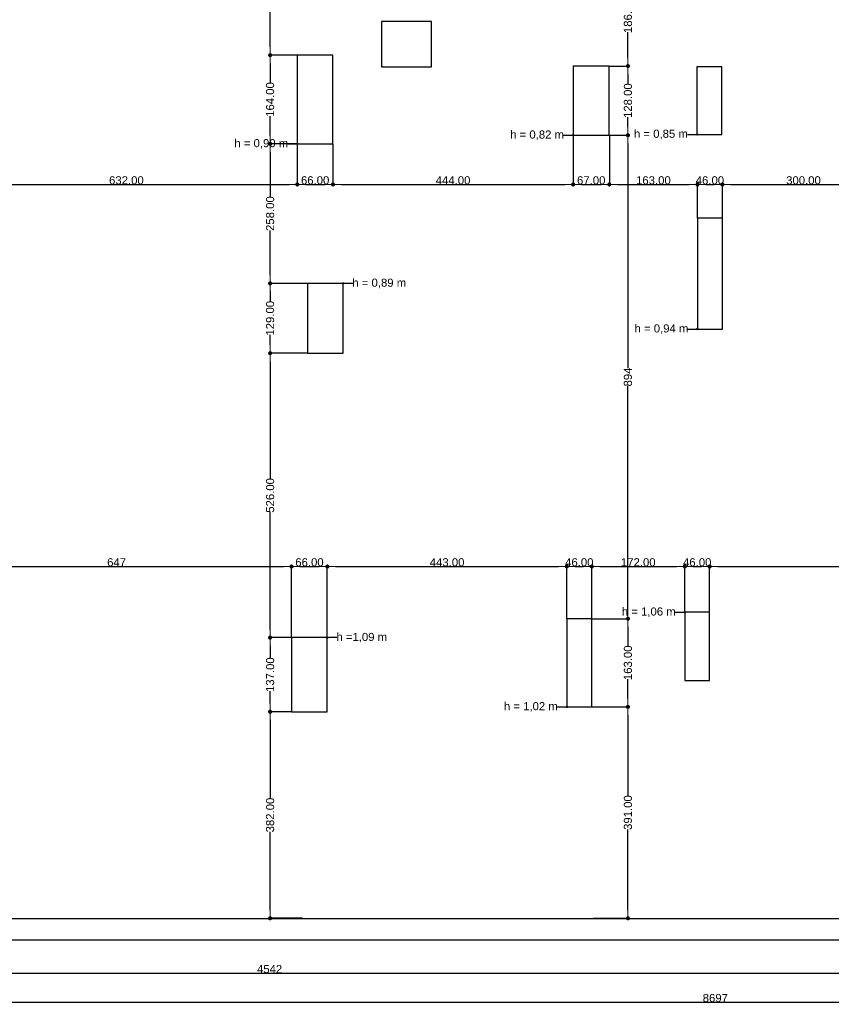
# Model space of a CAD drawing. Header units: millimetres. Extents: x -175445 to -20415, y -559200 to 231527.
# Tile 79 of 256: x -125528 to -110521, y -249072 to -230866. Entities that reach past the tile are written whole.
import ezdxf

# ---------------------------------------------------------------- set-up
doc = ezdxf.new("R2010")
doc.units = ezdxf.units.MM
doc.header["$MEASUREMENT"] = 0
doc.linetypes.add('Wipeout_Contour', pattern=[1000, 0, -1000])
for name, color, linetype in [('Linia', 7, 'Continuous'), ('Strop', 7, 'Continuous'), ('Słup', 7, 'Continuous'), ('Tekst', 7, 'Continuous'), ('Wymiary', 9, 'Continuous')]:
    doc.layers.add(name, color=color, linetype=linetype)
doc.styles.add('Arial', font='txt')
doc.styles.add('Times new roman', font='txt')
doc.dimstyles.new('GENERATED_STYLE__1', dxfattribs={"dimtxt": 150, "dimasz": 152, "dimexe": 0.18, "dimexo": 0, "dimgap": 0.09, "dimtad": 1, "dimtih": 1, "dimtoh": 1, "dimlfac": 0.1, "dimzin": 0, "dimdsep": 46, "dimtxsty": 'Arial', "dimblk": 'ARROWHEAD_11', "dimblk1": 'ARROWHEAD_11', "dimblk2": 'ARROWHEAD_11', "dimcen": 0.09, "dimclrd": 256, "dimclre": 256, "dimclrt": 256, "dimazin": 0, "dimtfac": 1, "dimtdec": 4, "dimtmove": 0, "dimatfit": 3, "dimfxl": 1, "dimtolj": 1, "dimtzin": 0, "dimarcsym": 0})
doc.dimstyles.new('GENERATED_STYLE__2', dxfattribs={"dimtxt": 150, "dimasz": 152, "dimexe": 0.18, "dimexo": 0, "dimgap": 0.09, "dimtad": 1, "dimlfac": 0.1, "dimzin": 0, "dimdsep": 46, "dimtxsty": 'Arial', "dimblk": 'ARROWHEAD_11', "dimblk1": 'ARROWHEAD_11', "dimblk2": 'ARROWHEAD_11', "dimcen": 0.09, "dimclrd": 256, "dimclre": 256, "dimclrt": 256, "dimazin": 0, "dimtfac": 1, "dimtdec": 4, "dimtmove": 0, "dimatfit": 3, "dimfxl": 1, "dimtolj": 1, "dimtzin": 0, "dimarcsym": 0})

# ---------------------------------------------------------------- blocks, each defined once
blk = doc.blocks.new('ARROWHEAD_11')
at = {"color": 0, "linetype": 'Continuous', "lineweight": 0}
blk.add_line((0, 0), (-1, 0), dxfattribs=at)
at = {"color": 0, "linetype": 'Continuous', "lineweight": 0, "const_width": 0.25, "flags": 128}
blk.add_lwpolyline([(-0.125, 0, 1), (0.125, 0, 1)], format="xyb", close=True, dxfattribs=at)
blk = doc.blocks.new('*D3982')
at = {"layer": 'Defpoints', "color": 0}
for p in [(-120500, -240977), (-126972, -241843), (-120500, -242292)]:
    blk.add_point(p, dxfattribs=at)
at = {"layer": 'Wymiary', "lineweight": -2}
for p, q in [((-126972, -241843), (-126972, -240977)), ((-126820, -240977), (-120652, -240977)), ((-120500, -242292), (-120500, -240977))]:
    blk.add_line(p, q, dxfattribs=at)
at = {"layer": 'Wymiary', "lineweight": -2, "xscale": 152, "yscale": 152, "zscale": 152, "rotation": 180}
blk.add_blockref('ARROWHEAD_11', (-126972, -240977), dxfattribs=at)
at = {"layer": 'Wymiary', "lineweight": -2, "xscale": 152, "yscale": 152, "zscale": 152}
blk.add_blockref('ARROWHEAD_11', (-120500, -240977), dxfattribs=at)
at = {"layer": 'Wymiary', "lineweight": 13, "insert": (-123736, -240900), "char_height": 150, "attachment_point": 5, "style": 'Arial'}
blk.add_mtext('\\A1;647', dxfattribs=at)
blk = doc.blocks.new('*D3983')
at = {"layer": 'Defpoints', "color": 0}
for p in [(-119840, -240977), (-120500, -242292), (-119840, -242292)]:
    blk.add_point(p, dxfattribs=at)
at = {"layer": 'Wymiary', "lineweight": -2}
for p, q in [((-120500, -242292), (-120500, -240977)), ((-120348, -240977), (-119992, -240977)), ((-119840, -242292), (-119840, -240977))]:
    blk.add_line(p, q, dxfattribs=at)
at = {"layer": 'Wymiary', "lineweight": -2, "xscale": 152, "yscale": 152, "zscale": 152, "rotation": 180}
blk.add_blockref('ARROWHEAD_11', (-120500, -240977), dxfattribs=at)
at = {"layer": 'Wymiary', "lineweight": -2, "xscale": 152, "yscale": 152, "zscale": 152}
blk.add_blockref('ARROWHEAD_11', (-119840, -240977), dxfattribs=at)
at = {"layer": 'Wymiary', "lineweight": 13, "insert": (-120170, -240900), "char_height": 150, "attachment_point": 5, "style": 'Arial'}
blk.add_mtext('\\A1;66.00', dxfattribs=at)
blk = doc.blocks.new('*D3984')
at = {"layer": 'Defpoints', "color": 0}
for p in [(-115410, -240977), (-115410, -241942), (-119840, -242292)]:
    blk.add_point(p, dxfattribs=at)
at = {"layer": 'Wymiary', "lineweight": -2}
for p, q in [((-119840, -242292), (-119840, -240977)), ((-119688, -240977), (-115562, -240977)), ((-115410, -241942), (-115410, -240977))]:
    blk.add_line(p, q, dxfattribs=at)
at = {"layer": 'Wymiary', "lineweight": -2, "xscale": 152, "yscale": 152, "zscale": 152, "rotation": 180}
blk.add_blockref('ARROWHEAD_11', (-119840, -240977), dxfattribs=at)
at = {"layer": 'Wymiary', "lineweight": -2, "xscale": 152, "yscale": 152, "zscale": 152}
blk.add_blockref('ARROWHEAD_11', (-115410, -240977), dxfattribs=at)
at = {"layer": 'Wymiary', "lineweight": 13, "insert": (-117625, -240900), "char_height": 150, "attachment_point": 5, "style": 'Arial'}
blk.add_mtext('\\A1;443.00', dxfattribs=at)
blk = doc.blocks.new('*D3985')
at = {"layer": 'Defpoints', "color": 0}
for p in [(-114950, -240977), (-115410, -241942), (-114950, -241942)]:
    blk.add_point(p, dxfattribs=at)
at = {"layer": 'Wymiary', "lineweight": -2}
for p, q in [((-115410, -241942), (-115410, -240977)), ((-115258, -240977), (-115102, -240977)), ((-114950, -241942), (-114950, -240977))]:
    blk.add_line(p, q, dxfattribs=at)
at = {"layer": 'Wymiary', "lineweight": -2, "xscale": 152, "yscale": 152, "zscale": 152, "rotation": 180}
blk.add_blockref('ARROWHEAD_11', (-115410, -240977), dxfattribs=at)
at = {"layer": 'Wymiary', "lineweight": -2, "xscale": 152, "yscale": 152, "zscale": 152}
blk.add_blockref('ARROWHEAD_11', (-114950, -240977), dxfattribs=at)
at = {"layer": 'Wymiary', "lineweight": 13, "insert": (-115180, -240900), "char_height": 150, "attachment_point": 5, "style": 'Arial'}
blk.add_mtext('\\A1;46.00', dxfattribs=at)
blk = doc.blocks.new('*D3986')
at = {"layer": 'Defpoints', "color": 0}
for p in [(-113230, -240977), (-114950, -241942), (-113230, -241823)]:
    blk.add_point(p, dxfattribs=at)
at = {"layer": 'Wymiary', "lineweight": -2}
for p, q in [((-114950, -241942), (-114950, -240977)), ((-114798, -240977), (-113382, -240977)), ((-113230, -241823), (-113230, -240977))]:
    blk.add_line(p, q, dxfattribs=at)
at = {"layer": 'Wymiary', "lineweight": -2, "xscale": 152, "yscale": 152, "zscale": 152, "rotation": 180}
blk.add_blockref('ARROWHEAD_11', (-114950, -240977), dxfattribs=at)
at = {"layer": 'Wymiary', "lineweight": -2, "xscale": 152, "yscale": 152, "zscale": 152}
blk.add_blockref('ARROWHEAD_11', (-113230, -240977), dxfattribs=at)
at = {"layer": 'Wymiary', "lineweight": 13, "insert": (-114090, -240900), "char_height": 150, "attachment_point": 5, "style": 'Arial'}
blk.add_mtext('\\A1;172.00', dxfattribs=at)
blk = doc.blocks.new('*D3987')
at = {"layer": 'Defpoints', "color": 0}
for p in [(-112770, -240977), (-113230, -241823), (-112770, -241823)]:
    blk.add_point(p, dxfattribs=at)
at = {"layer": 'Wymiary', "lineweight": -2}
for p, q in [((-113230, -241823), (-113230, -240977)), ((-113078, -240977), (-112922, -240977)), ((-112770, -241823), (-112770, -240977))]:
    blk.add_line(p, q, dxfattribs=at)
at = {"layer": 'Wymiary', "lineweight": -2, "xscale": 152, "yscale": 152, "zscale": 152, "rotation": 180}
blk.add_blockref('ARROWHEAD_11', (-113230, -240977), dxfattribs=at)
at = {"layer": 'Wymiary', "lineweight": -2, "xscale": 152, "yscale": 152, "zscale": 152}
blk.add_blockref('ARROWHEAD_11', (-112770, -240977), dxfattribs=at)
at = {"layer": 'Wymiary', "lineweight": 13, "insert": (-113000, -240900), "char_height": 150, "attachment_point": 5, "style": 'Arial'}
blk.add_mtext('\\A1;46.00', dxfattribs=at)
blk = doc.blocks.new('*D3988')
at = {"layer": 'Defpoints', "color": 0}
for p in [(-106165, -240977), (-112770, -241823), (-106165, -241862)]:
    blk.add_point(p, dxfattribs=at)
at = {"layer": 'Wymiary', "lineweight": -2}
for p, q in [((-112770, -241823), (-112770, -240977)), ((-112618, -240977), (-106317, -240977)), ((-106165, -241862), (-106165, -240977))]:
    blk.add_line(p, q, dxfattribs=at)
at = {"layer": 'Wymiary', "lineweight": -2, "xscale": 152, "yscale": 152, "zscale": 152, "rotation": 180}
blk.add_blockref('ARROWHEAD_11', (-112770, -240977), dxfattribs=at)
at = {"layer": 'Wymiary', "lineweight": -2, "xscale": 152, "yscale": 152, "zscale": 152}
blk.add_blockref('ARROWHEAD_11', (-106165, -240977), dxfattribs=at)
at = {"layer": 'Wymiary', "lineweight": 13, "insert": (-109468, -240900), "char_height": 150, "attachment_point": 5, "style": 'Arial'}
blk.add_mtext('\\A1;660.47', dxfattribs=at)
blk = doc.blocks.new('*D4008')
at = {"layer": 'Defpoints', "color": 0}
for p in [(-120897, -243662), (-120500, -243662), (-120299, -247482)]:
    blk.add_point(p, dxfattribs=at)
at = {"layer": 'Wymiary', "lineweight": -2}
for p, q in [((-120500, -243662), (-120897, -243662)), ((-120897, -243814), (-120897, -245261)), ((-120897, -247330), (-120897, -245884)), ((-120299, -247482), (-120897, -247482))]:
    blk.add_line(p, q, dxfattribs=at)
at = {"layer": 'Wymiary', "lineweight": -2, "xscale": 152, "yscale": 152, "zscale": 152}
for p, rotation in [((-120897, -243662), 90), ((-120897, -247482), 270)]:
    blk.add_blockref('ARROWHEAD_11', p, dxfattribs=dict(at, rotation=rotation))
at = {"layer": 'Wymiary', "lineweight": 13, "insert": (-120897, -245572), "char_height": 150, "attachment_point": 5, "rotation": 90, "style": 'Arial'}
blk.add_mtext('\\A1;382.00', dxfattribs=at)
blk = doc.blocks.new('*D4009')
at = {"layer": 'Defpoints', "color": 0}
for p in [(-120897, -242292), (-120500, -242292), (-120500, -243662)]:
    blk.add_point(p, dxfattribs=at)
at = {"layer": 'Wymiary', "lineweight": -2}
for p, q in [((-120500, -242292), (-120897, -242292)), ((-120897, -242444), (-120897, -242673)), ((-120897, -243510), (-120897, -243282)), ((-120500, -243662), (-120897, -243662))]:
    blk.add_line(p, q, dxfattribs=at)
at = {"layer": 'Wymiary', "lineweight": -2, "xscale": 152, "yscale": 152, "zscale": 152}
for p, rotation in [((-120897, -242292), 90), ((-120897, -243662), 270)]:
    blk.add_blockref('ARROWHEAD_11', p, dxfattribs=dict(at, rotation=rotation))
at = {"layer": 'Wymiary', "lineweight": 13, "insert": (-120897, -242977), "char_height": 150, "attachment_point": 5, "rotation": 90, "style": 'Arial'}
blk.add_mtext('\\A1;137.00', dxfattribs=at)
blk = doc.blocks.new('*D4010')
at = {"layer": 'Defpoints', "color": 0}
for p in [(-120897, -237032), (-120205, -237032), (-120500, -242292)]:
    blk.add_point(p, dxfattribs=at)
at = {"layer": 'Wymiary', "lineweight": -2}
for p, q in [((-120205, -237032), (-120897, -237032)), ((-120897, -237184), (-120897, -239351)), ((-120897, -242140), (-120897, -239974)), ((-120500, -242292), (-120897, -242292))]:
    blk.add_line(p, q, dxfattribs=at)
at = {"layer": 'Wymiary', "lineweight": -2, "xscale": 152, "yscale": 152, "zscale": 152}
for p, rotation in [((-120897, -237032), 90), ((-120897, -242292), 270)]:
    blk.add_blockref('ARROWHEAD_11', p, dxfattribs=dict(at, rotation=rotation))
at = {"layer": 'Wymiary', "lineweight": 13, "insert": (-120897, -239662), "char_height": 150, "attachment_point": 5, "rotation": 90, "style": 'Arial'}
blk.add_mtext('\\A1;526.00', dxfattribs=at)
blk = doc.blocks.new('*D4011')
at = {"layer": 'Defpoints', "color": 0}
for p in [(-120897, -235742), (-120205, -235742), (-120205, -237032)]:
    blk.add_point(p, dxfattribs=at)
at = {"layer": 'Wymiary', "lineweight": -2}
for p, q in [((-120205, -235742), (-120897, -235742)), ((-120897, -235894), (-120897, -236083)), ((-120897, -236880), (-120897, -236692)), ((-120205, -237032), (-120897, -237032))]:
    blk.add_line(p, q, dxfattribs=at)
at = {"layer": 'Wymiary', "lineweight": -2, "xscale": 152, "yscale": 152, "zscale": 152}
for p, rotation in [((-120897, -235742), 90), ((-120897, -237032), 270)]:
    blk.add_blockref('ARROWHEAD_11', p, dxfattribs=dict(at, rotation=rotation))
at = {"layer": 'Wymiary', "lineweight": 13, "insert": (-120897, -236387), "char_height": 150, "attachment_point": 5, "rotation": 90, "style": 'Arial'}
blk.add_mtext('\\A1;129.00', dxfattribs=at)
blk = doc.blocks.new('*D4012')
at = {"layer": 'Defpoints', "color": 0}
for p in [(-120897, -233162), (-120395, -233162), (-120205, -235742)]:
    blk.add_point(p, dxfattribs=at)
at = {"layer": 'Wymiary', "lineweight": -2}
for p, q in [((-120395, -233162), (-120897, -233162)), ((-120897, -233314), (-120897, -234140)), ((-120897, -235590), (-120897, -234765)), ((-120205, -235742), (-120897, -235742))]:
    blk.add_line(p, q, dxfattribs=at)
at = {"layer": 'Wymiary', "lineweight": -2, "xscale": 152, "yscale": 152, "zscale": 152}
for p, rotation in [((-120897, -233162), 90), ((-120897, -235742), 270)]:
    blk.add_blockref('ARROWHEAD_11', p, dxfattribs=dict(at, rotation=rotation))
at = {"layer": 'Wymiary', "lineweight": 13, "insert": (-120897, -234452), "char_height": 150, "attachment_point": 5, "rotation": 90, "style": 'Arial'}
blk.add_mtext('\\A1;258.00', dxfattribs=at)
blk = doc.blocks.new('*D4013')
at = {"layer": 'Defpoints', "color": 0}
for p in [(-120897, -231522), (-120395, -231522), (-120395, -233162)]:
    blk.add_point(p, dxfattribs=at)
at = {"layer": 'Wymiary', "lineweight": -2}
for p, q in [((-120395, -231522), (-120897, -231522)), ((-120897, -231674), (-120897, -232038)), ((-120897, -233010), (-120897, -232647)), ((-120395, -233162), (-120897, -233162))]:
    blk.add_line(p, q, dxfattribs=at)
at = {"layer": 'Wymiary', "lineweight": -2, "xscale": 152, "yscale": 152, "zscale": 152}
for p, rotation in [((-120897, -231522), 90), ((-120897, -233162), 270)]:
    blk.add_blockref('ARROWHEAD_11', p, dxfattribs=dict(at, rotation=rotation))
at = {"layer": 'Wymiary', "lineweight": 13, "insert": (-120897, -232342), "char_height": 150, "attachment_point": 5, "rotation": 90, "style": 'Arial'}
blk.add_mtext('\\A1;164.00', dxfattribs=at)
blk = doc.blocks.new('*D4014')
at = {"layer": 'Defpoints', "color": 0}
for p in [(-120897, -229140), (-119095, -229140), (-120395, -231522)]:
    blk.add_point(p, dxfattribs=at)
at = {"layer": 'Wymiary', "lineweight": -2}
for p, q in [((-119095, -229140), (-120897, -229140)), ((-120897, -229292), (-120897, -230164)), ((-120897, -231370), (-120897, -230498)), ((-120395, -231522), (-120897, -231522))]:
    blk.add_line(p, q, dxfattribs=at)
at = {"layer": 'Wymiary', "lineweight": -2, "xscale": 152, "yscale": 152, "zscale": 152}
for p, rotation in [((-120897, -229140), 90), ((-120897, -231522), 270)]:
    blk.add_blockref('ARROWHEAD_11', p, dxfattribs=dict(at, rotation=rotation))
at = {"layer": 'Wymiary', "lineweight": 13, "insert": (-120897, -230331), "char_height": 150, "attachment_point": 5, "rotation": 90, "style": 'Arial'}
blk.add_mtext('\\A1;238', dxfattribs=at)
blk = doc.blocks.new('*D4018')
at = {"layer": 'Defpoints', "color": 0}
for p in [(-114950, -243572), (-114281, -243572), (-114923, -247482)]:
    blk.add_point(p, dxfattribs=at)
at = {"layer": 'Wymiary', "lineweight": -2}
for p, q in [((-114950, -243572), (-114281, -243572)), ((-114281, -243724), (-114281, -245216)), ((-114281, -247330), (-114281, -245839)), ((-114923, -247482), (-114281, -247482))]:
    blk.add_line(p, q, dxfattribs=at)
at = {"layer": 'Wymiary', "lineweight": -2, "xscale": 152, "yscale": 152, "zscale": 152}
for p, rotation in [((-114281, -243572), 90), ((-114281, -247482), 270)]:
    blk.add_blockref('ARROWHEAD_11', p, dxfattribs=dict(at, rotation=rotation))
at = {"layer": 'Wymiary', "lineweight": 13, "insert": (-114281, -245527), "char_height": 150, "attachment_point": 5, "rotation": 90, "style": 'Arial'}
blk.add_mtext('\\A1;391.00', dxfattribs=at)
blk = doc.blocks.new('*D4019')
at = {"layer": 'Defpoints', "color": 0}
for p in [(-114950, -241942), (-114281, -241942), (-114950, -243572)]:
    blk.add_point(p, dxfattribs=at)
at = {"layer": 'Wymiary', "lineweight": -2}
for p, q in [((-114950, -241942), (-114281, -241942)), ((-114281, -242094), (-114281, -242453)), ((-114281, -243420), (-114281, -243062)), ((-114950, -243572), (-114281, -243572))]:
    blk.add_line(p, q, dxfattribs=at)
at = {"layer": 'Wymiary', "lineweight": -2, "xscale": 152, "yscale": 152, "zscale": 152}
for p, rotation in [((-114281, -241942), 90), ((-114281, -243572), 270)]:
    blk.add_blockref('ARROWHEAD_11', p, dxfattribs=dict(at, rotation=rotation))
at = {"layer": 'Wymiary', "lineweight": 13, "insert": (-114281, -242757), "char_height": 150, "attachment_point": 5, "rotation": 90, "style": 'Arial'}
blk.add_mtext('\\A1;163.00', dxfattribs=at)
blk = doc.blocks.new('*D4020')
at = {"layer": 'Defpoints', "color": 0}
for p in [(-114625, -233003), (-114281, -233003), (-114950, -241942)]:
    blk.add_point(p, dxfattribs=at)
at = {"layer": 'Wymiary', "lineweight": -2}
for p, q in [((-114625, -233003), (-114281, -233003)), ((-114281, -233155), (-114281, -237307)), ((-114281, -241790), (-114281, -237638)), ((-114950, -241942), (-114281, -241942))]:
    blk.add_line(p, q, dxfattribs=at)
at = {"layer": 'Wymiary', "lineweight": -2, "xscale": 152, "yscale": 152, "zscale": 152}
for p, rotation in [((-114281, -233003), 90), ((-114281, -241942), 270)]:
    blk.add_blockref('ARROWHEAD_11', p, dxfattribs=dict(at, rotation=rotation))
at = {"layer": 'Wymiary', "lineweight": 13, "insert": (-114281, -237473), "char_height": 150, "attachment_point": 5, "rotation": 90, "style": 'Arial'}
blk.add_mtext('\\A1;894', dxfattribs=at)
blk = doc.blocks.new('*D4021')
at = {"layer": 'Defpoints', "color": 0}
for p in [(-114625, -231723), (-114281, -231723), (-114625, -233003)]:
    blk.add_point(p, dxfattribs=at)
at = {"layer": 'Wymiary', "lineweight": -2}
for p, q in [((-114625, -231723), (-114281, -231723)), ((-114281, -231875), (-114281, -232059)), ((-114281, -232851), (-114281, -232667)), ((-114625, -233003), (-114281, -233003))]:
    blk.add_line(p, q, dxfattribs=at)
at = {"layer": 'Wymiary', "lineweight": -2, "xscale": 152, "yscale": 152, "zscale": 152}
for p, rotation in [((-114281, -231723), 90), ((-114281, -233003), 270)]:
    blk.add_blockref('ARROWHEAD_11', p, dxfattribs=dict(at, rotation=rotation))
at = {"layer": 'Wymiary', "lineweight": 13, "insert": (-114281, -232363), "char_height": 150, "attachment_point": 5, "rotation": 90, "style": 'Arial'}
blk.add_mtext('\\A1;128.00', dxfattribs=at)
blk = doc.blocks.new('*D4022')
at = {"layer": 'Defpoints', "color": 0}
for p in [(-117141, -229863), (-114281, -229863), (-114625, -231723)]:
    blk.add_point(p, dxfattribs=at)
at = {"layer": 'Wymiary', "lineweight": -2}
for p, q in [((-117141, -229863), (-114281, -229863)), ((-114281, -230015), (-114281, -230489)), ((-114281, -231571), (-114281, -231097)), ((-114625, -231723), (-114281, -231723))]:
    blk.add_line(p, q, dxfattribs=at)
at = {"layer": 'Wymiary', "lineweight": -2, "xscale": 152, "yscale": 152, "zscale": 152}
for p, rotation in [((-114281, -229863), 90), ((-114281, -231723), 270)]:
    blk.add_blockref('ARROWHEAD_11', p, dxfattribs=dict(at, rotation=rotation))
at = {"layer": 'Wymiary', "lineweight": 13, "insert": (-114281, -230793), "char_height": 150, "attachment_point": 5, "rotation": 90, "style": 'Arial'}
blk.add_mtext('\\A1;186.00', dxfattribs=at)
blk = doc.blocks.new('*D4085')
at = {"layer": 'Defpoints', "color": 0}
for p in [(-143618, -247882), (-98195, -247882), (-98195, -248497)]:
    blk.add_point(p, dxfattribs=at)
at = {"layer": 'Wymiary', "lineweight": -2}
for p, q in [((-143618, -247882), (-143618, -248497)), ((-98195, -247882), (-98195, -248497)), ((-143466, -248497), (-98347, -248497))]:
    blk.add_line(p, q, dxfattribs=at)
at = {"layer": 'Wymiary', "lineweight": -2, "xscale": 152, "yscale": 152, "zscale": 152, "rotation": 180}
blk.add_blockref('ARROWHEAD_11', (-143618, -248497), dxfattribs=at)
at = {"layer": 'Wymiary', "lineweight": -2, "xscale": 152, "yscale": 152, "zscale": 152}
blk.add_blockref('ARROWHEAD_11', (-98195, -248497), dxfattribs=at)
at = {"layer": 'Wymiary', "lineweight": 13, "insert": (-120907, -248421), "char_height": 150, "attachment_point": 5, "style": 'Arial'}
blk.add_mtext('\\A1;4542', dxfattribs=at)
blk = doc.blocks.new('*D4094')
at = {"layer": 'Defpoints', "color": 0}
for p in [(-156154, -232008), (-69175, -241777), (-69175, -249034)]:
    blk.add_point(p, dxfattribs=at)
at = {"layer": 'Wymiary', "lineweight": -2}
for p, q in [((-156154, -232008), (-156154, -249034)), ((-69175, -241777), (-69175, -249034)), ((-156002, -249034), (-69327, -249034))]:
    blk.add_line(p, q, dxfattribs=at)
at = {"layer": 'Wymiary', "lineweight": -2, "xscale": 152, "yscale": 152, "zscale": 152, "rotation": 180}
blk.add_blockref('ARROWHEAD_11', (-156154, -249034), dxfattribs=at)
at = {"layer": 'Wymiary', "lineweight": -2, "xscale": 152, "yscale": 152, "zscale": 152}
blk.add_blockref('ARROWHEAD_11', (-69175, -249034), dxfattribs=at)
at = {"layer": 'Wymiary', "lineweight": 13, "insert": (-112665, -248957), "char_height": 150, "attachment_point": 5, "style": 'Arial'}
blk.add_mtext('\\A1;8697', dxfattribs=at)
blk = doc.blocks.new('*D4098')
at = {"layer": 'Defpoints', "color": 0}
for p in [(-120395, -233162), (-126715, -233503), (-120395, -233913)]:
    blk.add_point(p, dxfattribs=at)
at = {"layer": 'Wymiary', "lineweight": -2}
for p, q in [((-120395, -233162), (-120395, -233914)), ((-126715, -233503), (-126715, -233914)), ((-126563, -233913), (-120547, -233913))]:
    blk.add_line(p, q, dxfattribs=at)
at = {"layer": 'Wymiary', "lineweight": -2, "xscale": 152, "yscale": 152, "zscale": 152, "rotation": 180}
blk.add_blockref('ARROWHEAD_11', (-126715, -233913), dxfattribs=at)
at = {"layer": 'Wymiary', "lineweight": -2, "xscale": 152, "yscale": 152, "zscale": 152}
blk.add_blockref('ARROWHEAD_11', (-120395, -233913), dxfattribs=at)
at = {"layer": 'Wymiary', "lineweight": 13, "insert": (-123555, -233837), "char_height": 150, "attachment_point": 5, "style": 'Arial'}
blk.add_mtext('\\A1;632.00', dxfattribs=at)
blk = doc.blocks.new('*D4099')
at = {"layer": 'Defpoints', "color": 0}
for p in [(-120395, -233162), (-119735, -233162), (-119735, -233913)]:
    blk.add_point(p, dxfattribs=at)
at = {"layer": 'Wymiary', "lineweight": -2}
for p, q in [((-120395, -233162), (-120395, -233914)), ((-119735, -233162), (-119735, -233914)), ((-120243, -233913), (-119887, -233913))]:
    blk.add_line(p, q, dxfattribs=at)
at = {"layer": 'Wymiary', "lineweight": -2, "xscale": 152, "yscale": 152, "zscale": 152, "rotation": 180}
blk.add_blockref('ARROWHEAD_11', (-120395, -233913), dxfattribs=at)
at = {"layer": 'Wymiary', "lineweight": -2, "xscale": 152, "yscale": 152, "zscale": 152}
blk.add_blockref('ARROWHEAD_11', (-119735, -233913), dxfattribs=at)
at = {"layer": 'Wymiary', "lineweight": 13, "insert": (-120065, -233837), "char_height": 150, "attachment_point": 5, "style": 'Arial'}
blk.add_mtext('\\A1;66.00', dxfattribs=at)
blk = doc.blocks.new('*D4100')
at = {"layer": 'Defpoints', "color": 0}
for p in [(-115295, -233003), (-119735, -233162), (-115295, -233913)]:
    blk.add_point(p, dxfattribs=at)
at = {"layer": 'Wymiary', "lineweight": -2}
for p, q in [((-115295, -233003), (-115295, -233914)), ((-119735, -233162), (-119735, -233914)), ((-119583, -233913), (-115447, -233913))]:
    blk.add_line(p, q, dxfattribs=at)
at = {"layer": 'Wymiary', "lineweight": -2, "xscale": 152, "yscale": 152, "zscale": 152, "rotation": 180}
blk.add_blockref('ARROWHEAD_11', (-119735, -233913), dxfattribs=at)
at = {"layer": 'Wymiary', "lineweight": -2, "xscale": 152, "yscale": 152, "zscale": 152}
blk.add_blockref('ARROWHEAD_11', (-115295, -233913), dxfattribs=at)
at = {"layer": 'Wymiary', "lineweight": 13, "insert": (-117515, -233837), "char_height": 150, "attachment_point": 5, "style": 'Arial'}
blk.add_mtext('\\A1;444.00', dxfattribs=at)
blk = doc.blocks.new('*D4101')
at = {"layer": 'Defpoints', "color": 0}
for p in [(-115295, -233003), (-114625, -233003), (-114625, -233913)]:
    blk.add_point(p, dxfattribs=at)
at = {"layer": 'Wymiary', "lineweight": -2}
for p, q in [((-115295, -233003), (-115295, -233914)), ((-114625, -233003), (-114625, -233914)), ((-115143, -233913), (-114777, -233913))]:
    blk.add_line(p, q, dxfattribs=at)
at = {"layer": 'Wymiary', "lineweight": -2, "xscale": 152, "yscale": 152, "zscale": 152, "rotation": 180}
blk.add_blockref('ARROWHEAD_11', (-115295, -233913), dxfattribs=at)
at = {"layer": 'Wymiary', "lineweight": -2, "xscale": 152, "yscale": 152, "zscale": 152}
blk.add_blockref('ARROWHEAD_11', (-114625, -233913), dxfattribs=at)
at = {"layer": 'Wymiary', "lineweight": 13, "insert": (-114960, -233837), "char_height": 150, "attachment_point": 5, "style": 'Arial'}
blk.add_mtext('\\A1;67.00', dxfattribs=at)
blk = doc.blocks.new('*D4102')
at = {"layer": 'Defpoints', "color": 0}
for p in [(-114625, -233003), (-112995, -233913), (-112995, -234538)]:
    blk.add_point(p, dxfattribs=at)
at = {"layer": 'Wymiary', "lineweight": -2}
for p, q in [((-114625, -233003), (-114625, -233914)), ((-114473, -233913), (-113147, -233913)), ((-112995, -234538), (-112995, -233913))]:
    blk.add_line(p, q, dxfattribs=at)
at = {"layer": 'Wymiary', "lineweight": -2, "xscale": 152, "yscale": 152, "zscale": 152, "rotation": 180}
blk.add_blockref('ARROWHEAD_11', (-114625, -233913), dxfattribs=at)
at = {"layer": 'Wymiary', "lineweight": -2, "xscale": 152, "yscale": 152, "zscale": 152}
blk.add_blockref('ARROWHEAD_11', (-112995, -233913), dxfattribs=at)
at = {"layer": 'Wymiary', "lineweight": 13, "insert": (-113810, -233837), "char_height": 150, "attachment_point": 5, "style": 'Arial'}
blk.add_mtext('\\A1;163.00', dxfattribs=at)
blk = doc.blocks.new('*D4103')
at = {"layer": 'Defpoints', "color": 0}
for p in [(-112535, -233913), (-112995, -234538), (-112535, -234538)]:
    blk.add_point(p, dxfattribs=at)
at = {"layer": 'Wymiary', "lineweight": -2}
for p, q in [((-112995, -234538), (-112995, -233913)), ((-112843, -233913), (-112687, -233913)), ((-112535, -234538), (-112535, -233913))]:
    blk.add_line(p, q, dxfattribs=at)
at = {"layer": 'Wymiary', "lineweight": -2, "xscale": 152, "yscale": 152, "zscale": 152, "rotation": 180}
blk.add_blockref('ARROWHEAD_11', (-112995, -233913), dxfattribs=at)
at = {"layer": 'Wymiary', "lineweight": -2, "xscale": 152, "yscale": 152, "zscale": 152}
blk.add_blockref('ARROWHEAD_11', (-112535, -233913), dxfattribs=at)
at = {"layer": 'Wymiary', "lineweight": 13, "insert": (-112765, -233837), "char_height": 150, "attachment_point": 5, "style": 'Arial'}
blk.add_mtext('\\A1;46.00', dxfattribs=at)
blk = doc.blocks.new('*D4104')
at = {"layer": 'Defpoints', "color": 0}
for p in [(-109535, -233372), (-109535, -233913), (-112535, -234538)]:
    blk.add_point(p, dxfattribs=at)
at = {"layer": 'Wymiary', "lineweight": -2}
for p, q in [((-109535, -233372), (-109535, -233914)), ((-112535, -234538), (-112535, -233913)), ((-112383, -233913), (-109687, -233913))]:
    blk.add_line(p, q, dxfattribs=at)
at = {"layer": 'Wymiary', "lineweight": -2, "xscale": 152, "yscale": 152, "zscale": 152, "rotation": 180}
blk.add_blockref('ARROWHEAD_11', (-112535, -233913), dxfattribs=at)
at = {"layer": 'Wymiary', "lineweight": -2, "xscale": 152, "yscale": 152, "zscale": 152}
blk.add_blockref('ARROWHEAD_11', (-109535, -233913), dxfattribs=at)
at = {"layer": 'Wymiary', "lineweight": 13, "insert": (-111035, -233837), "char_height": 150, "attachment_point": 5, "style": 'Arial'}
blk.add_mtext('\\A1;300.00', dxfattribs=at)

msp = doc.modelspace()

# ---------------------------------------------------------------- linework, layer by layer
at = {"layer": 'Strop', "color": 253, "flags": 128}
for points in [[(-141925.477, -247882.5), (-98195.477, -247882.5), (-98195.477, -246475.703), (-98195.477, -246472.5), (-82945.477, -246472.5), (-76445.477, -246472.5), (-76445.477, -241776.539), (-69175.477, -241776.539), (-69175.477, -240686.539), (-69175.477, -238666.539), (-69175.477, -238082.573, 0.032078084), (-83740.973, -229648.581, 0.000522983), (-83970.746, -229540.292, 0.001988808), (-84846.585, -229132.886, 0.03139835), (-98815.362, -223819.574, 0.034912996), (-116630.822, -219636.298), (-116630.817, -219636.267), (-116630.92, -219636.25, 0.026147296), (-127667.74, -218426.566)], [(-141925.477, -247882.5), (-98195.477, -247882.5), (-98195.477, -246475.703), (-98195.477, -246472.5), (-82945.477, -246472.5), (-76445.477, -246472.5), (-76445.477, -241776.539), (-69175.477, -241776.539), (-69175.477, -240686.539), (-69175.477, -238666.539), (-69175.477, -238082.573, 0.032078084), (-83740.973, -229648.581, 0.000522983), (-83970.746, -229540.292, 0.001988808), (-84846.585, -229132.886, 0.03139835), (-98815.362, -223819.574, 0.034912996), (-116630.822, -219636.298), (-116630.817, -219636.267), (-116630.92, -219636.25, 0.026147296), (-127667.74, -218426.566)], [(-141925.477, -247482.5), (-98595.477, -247482.5), (-98595.477, -246475.703), (-98595.477, -246072.5), (-82945.477, -246072.5), (-76845.477, -246072.5), (-76845.477, -241376.539), (-69575.477, -241376.539), (-69575.477, -240686.539), (-69575.477, -238666.539), (-69575.477, -238296.6, 0.031662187), (-83915.361, -230008.586, 0.000515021), (-84140.893, -229902.301, 0.001986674), (-85012.909, -229496.669, 0.031396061), (-98933.785, -224201.642, 0.035678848), (-117090.059, -219967.643), (-117090.037, -219967.51, 0.025197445), (-127688.556, -218826.029)]]:
    msp.add_lwpolyline(points, format="xyb", dxfattribs=at)

# ---------------------------------------------------------------- texts
at = {"layer": 'Tekst', "color": 253, "char_height": 150, "attachment_point": 2, "style": 'Times new roman'}
for s, insert in [('\\A1;{\\fArial|b0|i0|c0|p38;h = 0,82 m}', (-115961.2, -232914.558)), ('\\A1;{\\fArial|b0|i0|c0|p38;h = 0,85 m}', (-113671.2, -232899.558)), ('\\A1;{\\fArial|b0|i0|c0|p38;h = 0,90 m}', (-121061.2, -233074.2)), ('\\A1;{\\fArial|b0|i0|c0|p38;h = 0,89 m}', (-118879.77, -235654.2)), ('\\A1;{\\fArial|b0|i0|c0|p38;h = 0,94 m}', (-113661.199, -236499.558)), ('\\A1;{\\fArial|b0|i0|c0|p38;h = 1,06 m}', (-113895.945, -241734.204)), ('\\A1;{\\fArial|b0|i0|c0|p38;h =1,09 m}', (-119203.248, -242204.2)), ('\\A1;{\\fArial|b0|i0|c0|p38;h = 1,02 m}', (-116075.898, -243484.2))]:
    msp.add_mtext(s, dxfattribs=dict(at, insert=insert))

# ---------------------------------------------------------------- dimensions: what is measured, and where the dimension line sits
at = {"layer": 'Wymiary', "color": 8, "lineweight": 13}
dim = msp.add_linear_dim(base=(-98195.477, -248497.217), p1=(-143617.874, -247882.5), p2=(-98195.477, -247882.5), text='4542', dimstyle='GENERATED_STYLE__1', dxfattribs=at)
dim.commit()
dim.dimension.update_dxf_attribs({"geometry": '*D4085', "text_midpoint": (-120906.675, -248497.217), "dimtype": 160})

# ---------------------------------------------------------------- next in the draw order: wipeouts: each hides what was drawn before it
at = {"color": 253, "linetype": 'Wipeout_Contour', "lineweight": 0, "ltscale": 483230.648659}
msp.add_wipeout([(-118835.461, -231739.987), (-117915.461, -231739.987), (-117915.461, -230899.987), (-118835.461, -230899.987)], dxfattribs=at).dxf.layer = 'Słup'
at = {"color": 253, "linetype": 'Wipeout_Contour', "lineweight": 0, "ltscale": 488745.663105}
msp.add_wipeout([(-120395.476, -233162.5), (-119735.476, -233162.5), (-119735.476, -231522.5), (-120395.476, -231522.5)], dxfattribs=at).dxf.layer = 'Słup'
at = {"color": 253, "linetype": 'Wipeout_Contour', "lineweight": 0, "ltscale": 468960.73981}
msp.add_wipeout([(-115295.476, -233002.858), (-114625.476, -233002.858), (-114625.476, -231722.858), (-115295.476, -231722.858)], dxfattribs=at).dxf.layer = 'Słup'
at = {"color": 253, "linetype": 'Wipeout_Contour', "lineweight": 0, "ltscale": 460520.0922}
msp.add_wipeout([(-113005.476, -232987.858), (-112545.476, -232987.858), (-112545.476, -231737.858), (-113005.476, -231737.858)], dxfattribs=at).dxf.layer = 'Słup'
at = {"color": 253, "linetype": 'Wipeout_Contour', "lineweight": 0, "ltscale": 457306.034212}
msp.add_wipeout([(-112995.476, -236587.858), (-112535.476, -236587.858), (-112535.476, -234537.858), (-112995.476, -234537.858)], dxfattribs=at).dxf.layer = 'Słup'
at = {"color": 253, "linetype": 'Wipeout_Contour', "lineweight": 0, "ltscale": 484256.872339}
msp.add_wipeout([(-120205.496, -237032.5), (-119545.496, -237032.5), (-119545.496, -235742.5), (-120205.496, -235742.5)], dxfattribs=at).dxf.layer = 'Słup'
at = {"color": 253, "linetype": 'Wipeout_Contour', "lineweight": 0, "ltscale": 460893.23914}
msp.add_wipeout([(-115410.173, -243572.5), (-114950.173, -243572.5), (-114950.173, -241942.5), (-115410.173, -241942.5)], dxfattribs=at).dxf.layer = 'Słup'
at = {"color": 253, "linetype": 'Wipeout_Contour', "lineweight": 0, "ltscale": 452515.592425}
msp.add_wipeout([(-113230.22, -243082.503), (-112770.22, -243082.503), (-112770.22, -241822.503), (-113230.22, -241822.503)], dxfattribs=at).dxf.layer = 'Słup'
at = {"color": 253, "linetype": 'Wipeout_Contour', "lineweight": 0, "ltscale": 480422.041788}
msp.add_wipeout([(-120500.173, -243662.5), (-119840.173, -243662.5), (-119840.173, -242292.5), (-120500.173, -242292.5)], dxfattribs=at).dxf.layer = 'Słup'

# ---------------------------------------------------------------- next in the draw order: hatches: boundary and pattern name
at = {"layer": 'Linia', "linetype": 'Continuous'}
for points in [[(-115282.976, -233002.858), (-115283.927, -232998.074), (-115286.637, -232994.019), (-115290.692, -232991.309), (-115295.476, -232990.358), (-115300.259, -232991.309), (-115304.314, -232994.019), (-115307.024, -232998.074), (-115307.976, -233002.858), (-115307.024, -233007.641), (-115304.314, -233011.697), (-115300.259, -233014.406), (-115295.476, -233015.358), (-115290.692, -233014.406), (-115286.637, -233011.697), (-115283.927, -233007.641)], [(-112992.976, -232987.858), (-112993.927, -232983.074), (-112996.637, -232979.019), (-113000.692, -232976.309), (-113005.476, -232975.358), (-113010.259, -232976.309), (-113014.314, -232979.019), (-113017.024, -232983.074), (-113017.976, -232987.858), (-113017.024, -232992.641), (-113014.314, -232996.697), (-113010.259, -232999.406), (-113005.476, -233000.358), (-113000.692, -232999.406), (-112996.637, -232996.697), (-112993.927, -232992.641)], [(-120382.976, -233162.5), (-120383.927, -233157.716), (-120386.637, -233153.661), (-120390.692, -233150.951), (-120395.476, -233150), (-120400.259, -233150.951), (-120404.314, -233153.661), (-120407.024, -233157.716), (-120407.976, -233162.5), (-120407.024, -233167.283), (-120404.314, -233171.339), (-120400.259, -233174.048), (-120395.476, -233175), (-120390.692, -233174.048), (-120386.637, -233171.339), (-120383.927, -233167.283)], [(-119532.996, -235742.5), (-119533.948, -235737.716), (-119536.657, -235733.661), (-119540.713, -235730.951), (-119545.496, -235730), (-119550.28, -235730.951), (-119554.335, -235733.661), (-119557.045, -235737.716), (-119557.996, -235742.5), (-119557.045, -235747.283), (-119554.335, -235751.339), (-119550.28, -235754.048), (-119545.496, -235755), (-119540.713, -235754.048), (-119536.657, -235751.339), (-119533.948, -235747.283)], [(-112982.976, -236587.858), (-112983.927, -236583.074), (-112986.637, -236579.019), (-112990.692, -236576.309), (-112995.476, -236575.358), (-113000.259, -236576.309), (-113004.314, -236579.019), (-113007.024, -236583.074), (-113007.976, -236587.858), (-113007.024, -236592.641), (-113004.314, -236596.697), (-113000.259, -236599.406), (-112995.476, -236600.358), (-112990.692, -236599.406), (-112986.637, -236596.697), (-112983.927, -236592.641)], [(-113217.72, -241822.503), (-113218.672, -241817.719), (-113221.381, -241813.664), (-113225.437, -241810.954), (-113230.22, -241810.003), (-113235.004, -241810.954), (-113239.059, -241813.664), (-113241.769, -241817.719), (-113242.72, -241822.503), (-113241.769, -241827.286), (-113239.059, -241831.342), (-113235.004, -241834.051), (-113230.22, -241835.003), (-113225.437, -241834.051), (-113221.381, -241831.342), (-113218.672, -241827.286)], [(-119827.673, -242292.5), (-119828.624, -242287.716), (-119831.334, -242283.661), (-119835.389, -242280.951), (-119840.173, -242280), (-119844.956, -242280.951), (-119849.011, -242283.661), (-119851.721, -242287.716), (-119852.673, -242292.5), (-119851.721, -242297.283), (-119849.011, -242301.339), (-119844.956, -242304.048), (-119840.173, -242305), (-119835.389, -242304.048), (-119831.334, -242301.339), (-119828.624, -242297.283)], [(-115397.673, -243572.5), (-115398.624, -243567.716), (-115401.334, -243563.661), (-115405.389, -243560.951), (-115410.173, -243560), (-115414.956, -243560.951), (-115419.011, -243563.661), (-115421.721, -243567.716), (-115422.673, -243572.5), (-115421.721, -243577.283), (-115419.011, -243581.339), (-115414.956, -243584.048), (-115410.173, -243585), (-115405.389, -243584.048), (-115401.334, -243581.339), (-115398.624, -243577.283)]]:
    msp.add_hatch(color=253, dxfattribs=at).paths.add_polyline_path(points)

# ---------------------------------------------------------------- next in the draw order: linework, layer by layer
at = {"layer": 'Linia', "color": 253}
for p, q in [((-115472.284, -233002.858), (-115307.976, -233002.858)), ((-113182.284, -232987.858), (-113017.976, -232987.858)), ((-120572.284, -233162.5), (-120407.976, -233162.5)), ((-119368.688, -235742.5), (-119532.996, -235742.5)), ((-113172.284, -236587.858), (-113007.976, -236587.858)), ((-113407.029, -241822.503), (-113242.72, -241822.503)), ((-119663.364, -242292.5), (-119827.673, -242292.5)), ((-115586.981, -243572.5), (-115422.673, -243572.5))]:
    msp.add_line(p, q, dxfattribs=at)
for centre in [(-115295.476, -233002.858), (-113005.476, -232987.858), (-120395.476, -233162.5), (-119545.496, -235742.5), (-112995.476, -236587.858), (-113230.22, -241822.503), (-119840.173, -242292.5), (-115410.173, -243572.5)]:
    msp.add_circle(centre, 12.5, dxfattribs=at)
at = {"layer": 'Słup', "color": 253}
for p, q in [((-117915.461, -230899.987), (-118835.461, -230899.987)), ((-118835.461, -230899.987), (-118835.461, -231739.987)), ((-117915.461, -231739.987), (-117915.461, -230899.987)), ((-119735.476, -231522.5), (-120395.476, -231522.5)), ((-120395.476, -231522.5), (-120395.476, -233162.5)), ((-119735.476, -233162.5), (-119735.476, -231522.5)), ((-118835.461, -231739.987), (-117915.461, -231739.987)), ((-114625.476, -231722.858), (-115295.476, -231722.858)), ((-115295.476, -231722.858), (-115295.476, -233002.858)), ((-114625.476, -233002.858), (-114625.476, -231722.858)), ((-112545.476, -231737.858), (-113005.476, -231737.858)), ((-113005.476, -231737.858), (-113005.476, -232987.858)), ((-112545.476, -232987.858), (-112545.476, -231737.858)), ((-115295.476, -233002.858), (-114625.476, -233002.858)), ((-113005.476, -232987.858), (-112545.476, -232987.858)), ((-120395.476, -233162.5), (-119735.476, -233162.5)), ((-112535.476, -234537.858), (-112995.476, -234537.858)), ((-112995.476, -234537.858), (-112995.476, -236587.858)), ((-112535.476, -236587.858), (-112535.476, -234537.858)), ((-119545.496, -235742.5), (-120205.496, -235742.5)), ((-120205.496, -235742.5), (-120205.496, -237032.5)), ((-119545.496, -237032.5), (-119545.496, -235742.5)), ((-112995.476, -236587.858), (-112535.476, -236587.858)), ((-120205.496, -237032.5), (-119545.496, -237032.5)), ((-114950.173, -241942.5), (-115410.173, -241942.5)), ((-115410.173, -241942.5), (-115410.173, -243572.5)), ((-114950.173, -243572.5), (-114950.173, -241942.5)), ((-112770.22, -241822.503), (-113230.22, -241822.503)), ((-113230.22, -241822.503), (-113230.22, -243082.503)), ((-112770.22, -243082.503), (-112770.22, -241822.503)), ((-119840.173, -242292.5), (-120500.173, -242292.5)), ((-120500.173, -242292.5), (-120500.173, -243662.5)), ((-119840.173, -243662.5), (-119840.173, -242292.5)), ((-113230.22, -243082.503), (-112770.22, -243082.503)), ((-115410.173, -243572.5), (-114950.173, -243572.5)), ((-120500.173, -243662.5), (-119840.173, -243662.5))]:
    msp.add_line(p, q, dxfattribs=at)

# ---------------------------------------------------------------- next in the draw order: dimensions: what is measured, and where the dimension line sits
at = {"layer": 'Wymiary', "color": 8, "lineweight": 13}
for base, p1, p2, text, picture, middle in [((-120896.826, -229139.987), (-120395.476, -231522.5), (-119095.461, -229139.987), '238', '*D4014', (-120896.826, -230331.243)), ((-114280.908, -233002.858), (-114950.173, -241942.5), (-114625.476, -233002.858), '894', '*D4020', (-114280.908, -237472.679))]:
    dim = msp.add_linear_dim(base=base, p1=p1, p2=p2, angle=90, text=text, dimstyle='GENERATED_STYLE__2', dxfattribs=at)
    dim.commit()
    dim.dimension.update_dxf_attribs({"geometry": picture, "text_midpoint": middle, "dimtype": 160, "text_rotation": 90})
for base, p1, p2, picture, middle in [((-114280.908, -229862.858), (-114625.476, -231722.858), (-117141.462, -229862.858), '*D4022', (-114280.908, -230792.858)), ((-120896.826, -231522.5), (-120395.476, -233162.5), (-120395.476, -231522.5), '*D4013', (-120896.826, -232342.5)), ((-114280.908, -231722.858), (-114625.476, -233002.858), (-114625.476, -231722.858), '*D4021', (-114280.908, -232362.858)), ((-120896.826, -233162.5), (-120205.496, -235742.5), (-120395.476, -233162.5), '*D4012', (-120896.826, -234452.5)), ((-120896.826, -235742.5), (-120205.496, -237032.5), (-120205.496, -235742.5), '*D4011', (-120896.826, -236387.5)), ((-120896.826, -237032.5), (-120500.173, -242292.5), (-120205.496, -237032.5), '*D4010', (-120896.826, -239662.5)), ((-114280.908, -241942.5), (-114950.173, -243572.5), (-114950.173, -241942.5), '*D4019', (-114280.908, -242757.5)), ((-120896.826, -242292.5), (-120500.173, -243662.5), (-120500.173, -242292.5), '*D4009', (-120896.826, -242977.5)), ((-114280.908, -243572.5), (-114923.131, -247482.5), (-114950.173, -243572.5), '*D4018', (-114280.908, -245527.5)), ((-120896.826, -243662.5), (-120298.91, -247482.5), (-120500.173, -243662.5), '*D4008', (-120896.826, -245572.5))]:
    dim = msp.add_linear_dim(base=base, p1=p1, p2=p2, angle=90, dimstyle='GENERATED_STYLE__2', dxfattribs=at)
    dim.commit()
    dim.dimension.update_dxf_attribs({"geometry": picture, "text_midpoint": middle, "dimtype": 160, "text_rotation": 90})
for base, p1, p2, text, picture, middle in [((-69175.477, -249034.024), (-156154.021, -232007.681), (-69175.477, -241776.539), '8697', '*D4094', (-112664.749, -249034.024)), ((-120500.173, -240976.793), (-126972.169, -241842.994), (-120500.173, -242292.5), '647', '*D3982', (-123736.171, -240976.793))]:
    dim = msp.add_linear_dim(base=base, p1=p1, p2=p2, text=text, dimstyle='GENERATED_STYLE__1', dxfattribs=at)
    dim.commit()
    dim.dimension.update_dxf_attribs({"geometry": picture, "text_midpoint": middle, "dimtype": 160})
for base, p1, p2, picture, middle in [((-115295.476, -233913.482), (-119735.476, -233162.5), (-115295.476, -233002.858), '*D4100', (-117515.476, -233913.482)), ((-114625.476, -233913.482), (-115295.476, -233002.858), (-114625.476, -233002.858), '*D4101', (-114960.476, -233913.482)), ((-112995.476, -233913.482), (-114625.476, -233002.858), (-112995.476, -234537.858), '*D4102', (-113810.476, -233913.482)), ((-120395.476, -233913.482), (-126715.496, -233502.994), (-120395.476, -233162.5), '*D4098', (-123555.486, -233913.482)), ((-119735.476, -233913.482), (-120395.476, -233162.5), (-119735.476, -233162.5), '*D4099', (-120065.476, -233913.482)), ((-109535.476, -233913.482), (-112535.476, -234537.858), (-109535.476, -233372.5), '*D4104', (-111035.476, -233913.482)), ((-112535.476, -233913.482), (-112995.476, -234537.858), (-112535.476, -234537.858), '*D4103', (-112765.476, -233913.482)), ((-119840.173, -240976.793), (-120500.173, -242292.5), (-119840.173, -242292.5), '*D3983', (-120170.173, -240976.793)), ((-115410.173, -240976.793), (-119840.173, -242292.5), (-115410.173, -241942.5), '*D3984', (-117625.173, -240976.793)), ((-114950.173, -240976.793), (-115410.173, -241942.5), (-114950.173, -241942.5), '*D3985', (-115180.173, -240976.793)), ((-113230.22, -240976.793), (-114950.173, -241942.5), (-113230.22, -241822.503), '*D3986', (-114090.196, -240976.793)), ((-112770.22, -240976.793), (-113230.22, -241822.503), (-112770.22, -241822.503), '*D3987', (-113000.22, -240976.793)), ((-106165.496, -240976.793), (-112770.22, -241822.503), (-106165.496, -241862.5), '*D3988', (-109467.858, -240976.793))]:
    dim = msp.add_linear_dim(base=base, p1=p1, p2=p2, dimstyle='GENERATED_STYLE__1', dxfattribs=at)
    dim.commit()
    dim.dimension.update_dxf_attribs({"geometry": picture, "text_midpoint": middle, "dimtype": 160})

doc.saveas('drawing.dxf')
